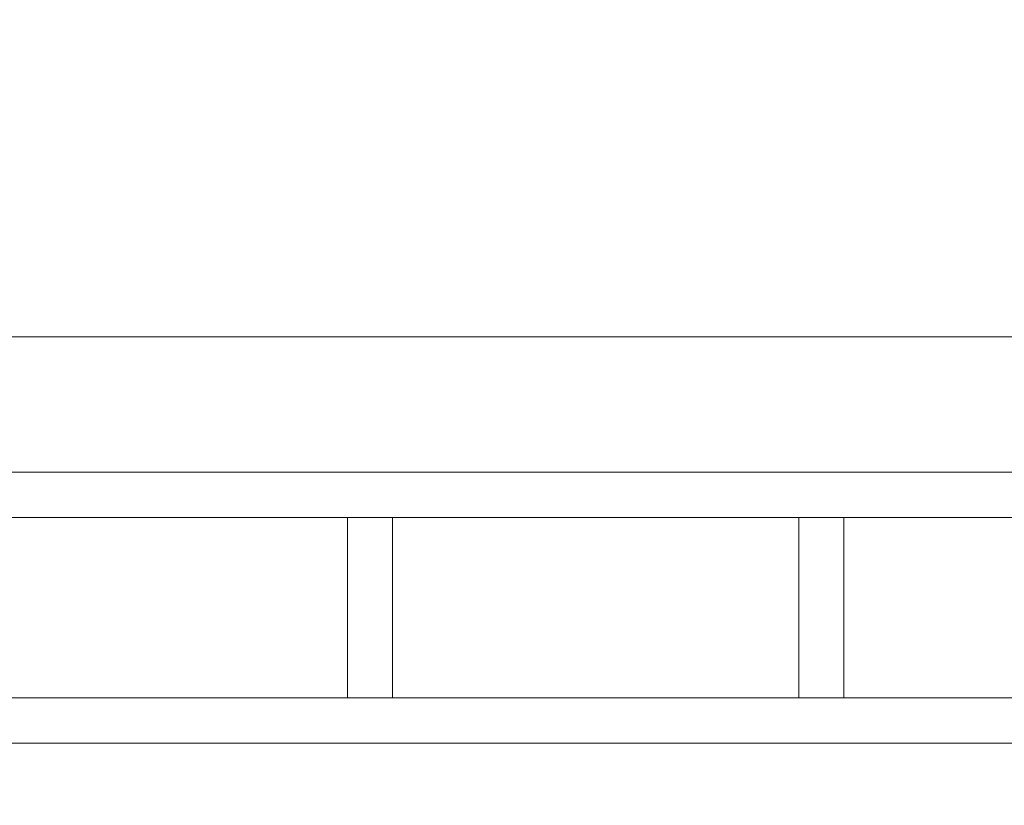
# Model space of a CAD drawing. Header units: millimetres. Extents: x 53458 to 260960, y -123310 to -87533.
# Tile 184 of 256: x 77677 to 77896, y -118981 to -118807. Entities that reach past the tile are written whole.
import ezdxf

# ---------------------------------------------------------------- set-up
doc = ezdxf.new("R2010")
doc.units = ezdxf.units.MM
doc.header["$MEASUREMENT"] = 0
for name, color, linetype in [('Nowe_A-Balkony', 7, 'Continuous'), ('Nowe_A-Balustrady', 7, 'Continuous'), ('Nowe_A-Wymiary-Wewnętrzne', 7, 'Continuous'), ('Nowe_A-Wymiary-Zewnętrzne', 7, 'Continuous')]:
    doc.layers.add(name, color=color, linetype=linetype)
for name, color, linetype, lineweight in [('Nowe_A-Balkony_Nr_pióra__89', 7, 'Continuous', 13), ('Nowe_A-Balustrady_Nr_pióra__11', 7, 'Continuous', 13), ('Nowe_A-Balustrady_Nr_pióra__91', 7, 'Continuous', 13), ('Nowe_A-Wymiary-Wewnętrzne_Nr_pióra__46', 5, 'Continuous', 15), ('Nowe_A-Wymiary-Zewnętrzne_Nr_pióra__46', 5, 'Continuous', 15)]:
    doc.layers.add(name, color=color, linetype=linetype, lineweight=lineweight)
for name, color, linetype, lineweight, true_color in [('Nowe_A-Wymiary-Wewnętrzne_Nr_pióra__45', 7, 'Continuous', 15, 0x40a5ff), ('Nowe_A-Wymiary-Wewnętrzne_Nr_pióra__85', 7, 'Continuous', 13, 0x80c2ff), ('Nowe_A-Wymiary-Zewnętrzne_Nr_pióra__45', 7, 'Continuous', 15, 0x40a5ff), ('Nowe_A-Wymiary-Zewnętrzne_Nr_pióra__85', 7, 'Continuous', 13, 0x80c2ff)]:
    doc.layers.add(name, color=color, linetype=linetype, lineweight=lineweight, true_color=true_color)
doc.styles.add('STYL_AUTOMATYCZNY_2', font='arial.ttf')
doc.dimstyles.new('STYL_AUTOMATYCZNY__1', dxfattribs={"dimtxt": 125, "dimasz": 47.5, "dimexe": 0.18, "dimexo": 20, "dimgap": 0, "dimtad": 1, "dimtih": 1, "dimtoh": 1, "dimdec": 1, "dimlfac": 0.1, "dimzin": 0, "dimdsep": 46, "dimtxsty": 'STYL_AUTOMATYCZNY_2', "dimblk": 'ARROWHEAD_11', "dimblk1": 'ARROWHEAD_11', "dimblk2": 'ARROWHEAD_11', "dimcen": 0.09, "dimclrd": 256, "dimclre": 256, "dimclrt": 5, "dimadec": 1, "dimazin": 0, "dimtfac": 1, "dimtdec": 4, "dimtmove": 0, "dimatfit": 3, "dimfxl": 0, "dimtolj": 1, "dimtzin": 0, "dimarcsym": 0})
doc.dimstyles.new('STYL_AUTOMATYCZNY__2', dxfattribs={"dimtxt": 125, "dimasz": 47.5, "dimexe": 0.18, "dimexo": 20, "dimgap": 0, "dimtad": 1, "dimdec": 1, "dimlfac": 0.1, "dimzin": 0, "dimdsep": 46, "dimtxsty": 'STYL_AUTOMATYCZNY_2', "dimblk": 'ARROWHEAD_11', "dimblk1": 'ARROWHEAD_11', "dimblk2": 'ARROWHEAD_11', "dimcen": 0.09, "dimclrd": 256, "dimclre": 256, "dimclrt": 5, "dimadec": 1, "dimazin": 0, "dimtfac": 1, "dimtdec": 4, "dimtmove": 0, "dimatfit": 3, "dimfxl": 0, "dimtolj": 1, "dimtzin": 0, "dimarcsym": 0})

# ---------------------------------------------------------------- blocks, each defined once
blk = doc.blocks.new('Strop_2', base_point=(91030.07224493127, -117167.597843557))
at = {"layer": 'Nowe_A-Balkony_Nr_pióra__89', "color": 7, "linetype": 'Continuous', "lineweight": 13, "flags": 128}
blk.add_lwpolyline([(91030.07224493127, -117167.597843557), (91030.07224493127, -118877.597758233), (64980.07224493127, -118877.597758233), (64980.07224493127, -117167.597843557)], close=True, dxfattribs=at)
blk = doc.blocks.new('Balustrada_1')
at = {"layer": 'Nowe_A-Balustrady_Nr_pióra__11', "color": 7, "linetype": 'Continuous', "lineweight": 13, "flags": 128}
for points in [[(77760.07224493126, -118957.5979270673), (77760.07224493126, -118917.5979270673), (77750.07224493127, -118917.5979270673), (77750.07224493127, -118957.5979270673)], [(77860.07224493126, -118957.5979270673), (77860.07224493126, -118917.5979270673), (77850.07224493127, -118917.5979270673), (77850.07224493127, -118957.5979270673)]]:
    blk.add_lwpolyline(points, close=True, dxfattribs=at)
at = {"layer": 'Nowe_A-Balustrady_Nr_pióra__91', "color": 7, "linetype": 'Continuous', "lineweight": 13, "flags": 128}
for points in [[(90720.07224493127, -118967.5979270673), (90720.07224493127, -118907.5979270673), (65290.07224493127, -118907.5979270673), (65290.07224493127, -118967.5979270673)], [(90720.07224493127, -118957.5979270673), (90720.07224493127, -118917.5979270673), (65290.07224493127, -118917.5979270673), (65290.07224493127, -118957.5979270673)]]:
    blk.add_lwpolyline(points, close=True, dxfattribs=at)
blk = doc.blocks.new('*D627')
at = {"layer": 'Nowe_A-Wymiary-Zewnętrzne_Nr_pióra__45', "linetype": 'Continuous', "lineweight": 15, "true_color": 0x40a5ff}
for points in [[(93176.56112434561, -117377.597843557), (93177.5126303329, -117382.3813864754), (93180.22228949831, -117386.4366784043), (93184.27758142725, -117389.1463375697), (93189.06112434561, -117390.097843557), (93193.84466726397, -117389.1463375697), (93197.8999591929, -117386.4366784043), (93200.60961835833, -117382.3813864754), (93201.56112434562, -117377.597843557), (93200.60961835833, -117372.8143006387), (93197.8999591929, -117368.7590087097), (93193.84466726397, -117366.0493495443), (93189.06112434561, -117365.097843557), (93184.27758142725, -117366.0493495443), (93180.22228949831, -117368.7590087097), (93177.5126303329, -117372.8143006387)], [(93176.56112434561, -118877.5979270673), (93177.5126303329, -118882.3814699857), (93180.22228949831, -118886.4367619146), (93184.27758142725, -118889.14642108), (93189.06112434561, -118890.0979270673), (93193.84466726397, -118889.14642108), (93197.8999591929, -118886.4367619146), (93200.60961835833, -118882.3814699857), (93201.56112434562, -118877.5979270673), (93200.60961835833, -118872.814384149), (93197.8999591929, -118868.75909222), (93193.84466726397, -118866.0494330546), (93189.06112434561, -118865.0979270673), (93184.27758142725, -118866.0494330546), (93180.22228949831, -118868.75909222), (93177.5126303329, -118872.814384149)]]:
    blk.add_hatch(color=161, dxfattribs=at).paths.add_polyline_path(points)
at = {"layer": 'Nowe_A-Wymiary-Zewnętrzne_Nr_pióra__45', "color": 161, "linetype": 'Continuous', "lineweight": 15, "true_color": 0x40a5ff}
for centre in [(93189.06112434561, -117377.597843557), (93189.06112434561, -118877.5979270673)]:
    blk.add_circle(centre, 12.5, dxfattribs=at)
at = {"layer": 'Nowe_A-Wymiary-Zewnętrzne_Nr_pióra__85', "color": 151, "linetype": 'Continuous', "lineweight": 13, "true_color": 0x80c2ff}
for p, q in [((93176.56112434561, -117377.597843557), (93142.18612434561, -117377.597843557)), ((93235.93612434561, -117377.597843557), (93201.56112434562, -117377.597843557)), ((93189.06112434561, -118865.0979270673), (93189.06112434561, -117390.097843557)), ((93176.56112434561, -118877.5979270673), (93142.18612434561, -118877.5979270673)), ((93235.93612434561, -118877.5979270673), (93201.56112434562, -118877.5979270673)), ((93189.06112434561, -118902.5979270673), (93189.06112434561, -118890.0979270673))]:
    blk.add_line(p, q, dxfattribs=at)
at = {"layer": 'Nowe_A-Wymiary-Zewnętrzne_Nr_pióra__46', "color": 5, "lineweight": 15, "char_height": 125, "attachment_point": 7, "rotation": 90, "style": 'STYL_AUTOMATYCZNY_2'}
for s, insert in [('\\A1;{\\pql;\\fArial|b0|i0|c238|p0;\\W1.000000;33,5}', (93164.06112434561, -117723.7478400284)), ('\\A1;{\\pql;\\fArial|b0|i0|c238|p0;\\W1.000000;150,0}', (93164.06112434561, -118508.9178937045))]:
    blk.add_mtext(s, dxfattribs=dict(at, insert=insert))
blk = doc.blocks.new('ARROWHEAD_11')
at = {"color": 0, "linetype": 'Continuous', "lineweight": 0}
blk.add_line((0, 0), (-1, 0), dxfattribs=at)
at = {"color": 0, "linetype": 'Continuous', "lineweight": 0, "const_width": 0.25, "flags": 128}
blk.add_lwpolyline([(-0.125, 0, 1), (0.125, 0, 1)], format="xyb", close=True, dxfattribs=at)
blk = doc.blocks.new('*D653')
at = {"layer": 'Nowe_A-Wymiary-Zewnętrzne_Nr_pióra__45', "linetype": 'Continuous', "lineweight": 15, "true_color": 0x40a5ff}
for points in [[(71992.57224493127, -120280.83360366), (71993.52375091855, -120285.6171465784), (71996.23341008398, -120289.6724385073), (72000.28870201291, -120292.3820976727), (72005.07224493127, -120293.33360366), (72009.85578784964, -120292.3820976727), (72013.91107977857, -120289.6724385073), (72016.62073894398, -120285.6171465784), (72017.57224493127, -120280.83360366), (72016.62073894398, -120276.0500607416), (72013.91107977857, -120271.9947688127), (72009.85578784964, -120269.2851096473), (72005.07224493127, -120268.33360366), (72000.28870201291, -120269.2851096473), (71996.23341008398, -120271.9947688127), (71993.52375091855, -120276.0500607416)], [(77992.57224493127, -120280.83360366), (77993.52375091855, -120285.6171465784), (77996.23341008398, -120289.6724385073), (78000.28870201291, -120292.3820976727), (78005.07224493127, -120293.33360366), (78009.85578784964, -120292.3820976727), (78013.91107977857, -120289.6724385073), (78016.62073894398, -120285.6171465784), (78017.57224493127, -120280.83360366), (78016.62073894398, -120276.0500607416), (78013.91107977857, -120271.9947688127), (78009.85578784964, -120269.2851096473), (78005.07224493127, -120268.33360366), (78000.28870201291, -120269.2851096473), (77996.23341008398, -120271.9947688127), (77993.52375091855, -120276.0500607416)]]:
    blk.add_hatch(color=161, dxfattribs=at).paths.add_polyline_path(points)
at = {"layer": 'Nowe_A-Wymiary-Zewnętrzne_Nr_pióra__45', "color": 161, "linetype": 'Continuous', "lineweight": 15, "true_color": 0x40a5ff}
for centre in [(72005.07224493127, -120280.83360366), (78005.07224493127, -120280.83360366)]:
    blk.add_circle(centre, 12.5, dxfattribs=at)
at = {"layer": 'Nowe_A-Wymiary-Zewnętrzne_Nr_pióra__85', "color": 151, "linetype": 'Continuous', "lineweight": 13, "true_color": 0x80c2ff}
for p, q in [((72005.07224493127, -120268.33360366), (72005.07224493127, -120233.95860366)), ((78005.07224493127, -120268.33360366), (78005.07224493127, -120233.95860366)), ((72017.57224493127, -120280.83360366), (77992.57224493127, -120280.83360366)), ((72005.07224493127, -120327.70860366), (72005.07224493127, -120293.33360366)), ((78005.07224493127, -120327.70860366), (78005.07224493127, -120293.33360366))]:
    blk.add_line(p, q, dxfattribs=at)
at = {"layer": 'Nowe_A-Wymiary-Zewnętrzne_Nr_pióra__46', "color": 5, "lineweight": 15, "insert": (74790.57723301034, -120255.83360366), "char_height": 125, "attachment_point": 7, "style": 'STYL_AUTOMATYCZNY_2'}
blk.add_mtext('\\A1;{\\pql;\\fArial|b0|i0|c238|p0;\\W1.000000;600,0}', dxfattribs=at)
blk = doc.blocks.new('*D658')
at = {"layer": 'Nowe_A-Wymiary-Zewnętrzne_Nr_pióra__45', "linetype": 'Continuous', "lineweight": 15, "true_color": 0x40a5ff}
for points in [[(64757.57224493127, -120980.0758241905), (64758.52375091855, -120984.8593671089), (64761.23341008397, -120988.9146590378), (64765.28870201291, -120991.6243182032), (64770.07224493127, -120992.5758241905), (64774.85578784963, -120991.6243182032), (64778.91107977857, -120988.9146590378), (64781.62073894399, -120984.8593671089), (64782.57224493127, -120980.0758241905), (64781.62073894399, -120975.2922812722), (64778.91107977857, -120971.2369893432), (64774.85578784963, -120968.5273301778), (64770.07224493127, -120967.5758241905), (64765.28870201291, -120968.5273301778), (64761.23341008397, -120971.2369893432), (64758.52375091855, -120975.2922812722)], [(91227.57224493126, -120980.0758241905), (91228.52375091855, -120984.8593671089), (91231.23341008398, -120988.9146590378), (91235.28870201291, -120991.6243182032), (91240.07224493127, -120992.5758241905), (91244.85578784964, -120991.6243182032), (91248.91107977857, -120988.9146590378), (91251.62073894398, -120984.8593671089), (91252.57224493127, -120980.0758241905), (91251.62073894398, -120975.2922812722), (91248.91107977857, -120971.2369893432), (91244.85578784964, -120968.5273301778), (91240.07224493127, -120967.5758241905), (91235.28870201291, -120968.5273301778), (91231.23341008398, -120971.2369893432), (91228.52375091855, -120975.2922812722)]]:
    blk.add_hatch(color=161, dxfattribs=at).paths.add_polyline_path(points)
at = {"layer": 'Nowe_A-Wymiary-Zewnętrzne_Nr_pióra__45', "color": 161, "linetype": 'Continuous', "lineweight": 15, "true_color": 0x40a5ff}
for centre in [(64770.07224493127, -120980.0758241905), (91240.07224493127, -120980.0758241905)]:
    blk.add_circle(centre, 12.5, dxfattribs=at)
at = {"layer": 'Nowe_A-Wymiary-Zewnętrzne_Nr_pióra__85', "color": 151, "linetype": 'Continuous', "lineweight": 13, "true_color": 0x80c2ff}
for p, q in [((64770.07224493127, -120967.5758241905), (64770.07224493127, -120933.2008241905)), ((91240.07224493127, -120967.5758241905), (91240.07224493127, -120933.2008241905)), ((64745.07224493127, -120980.0758241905), (64757.57224493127, -120980.0758241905)), ((64782.57224493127, -120980.0758241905), (91227.57224493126, -120980.0758241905)), ((91252.57224493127, -120980.0758241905), (91265.07224493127, -120980.0758241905)), ((64770.07224493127, -121026.9508241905), (64770.07224493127, -120992.5758241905)), ((91240.07224493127, -121026.9508241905), (91240.07224493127, -120992.5758241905))]:
    blk.add_line(p, q, dxfattribs=at)
at = {"layer": 'Nowe_A-Wymiary-Zewnętrzne_Nr_pióra__46', "color": 5, "lineweight": 15, "insert": (77719.09287589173, -120955.0758241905), "char_height": 125, "attachment_point": 7, "style": 'STYL_AUTOMATYCZNY_2'}
blk.add_mtext('\\A1;{\\pql;\\fArial|b0|i0|c238|p0;\\W1.000000;2\xa0647,0}', dxfattribs=at)
blk = doc.blocks.new('*D669')
at = {"layer": 'Nowe_A-Wymiary-Zewnętrzne_Nr_pióra__45', "linetype": 'Continuous', "lineweight": 15, "true_color": 0x40a5ff}
for points in [[(77392.57224493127, -120746.9950840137), (77393.52375091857, -120751.778626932), (77396.23341008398, -120755.833918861), (77400.28870201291, -120758.5435780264), (77405.07224493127, -120759.4950840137), (77409.85578784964, -120758.5435780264), (77413.91107977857, -120755.833918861), (77416.620738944, -120751.778626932), (77417.57224493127, -120746.9950840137), (77416.620738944, -120742.2115410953), (77413.91107977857, -120738.1562491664), (77409.85578784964, -120735.446590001), (77405.07224493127, -120734.4950840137), (77400.28870201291, -120735.446590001), (77396.23341008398, -120738.1562491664), (77393.52375091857, -120742.2115410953)], [(78592.57224493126, -120746.9950840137), (78593.52375091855, -120751.778626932), (78596.23341008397, -120755.833918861), (78600.2887020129, -120758.5435780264), (78605.07224493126, -120759.4950840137), (78609.85578784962, -120758.5435780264), (78613.91107977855, -120755.833918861), (78616.62073894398, -120751.778626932), (78617.57224493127, -120746.9950840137), (78616.62073894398, -120742.2115410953), (78613.91107977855, -120738.1562491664), (78609.85578784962, -120735.446590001), (78605.07224493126, -120734.4950840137), (78600.2887020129, -120735.446590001), (78596.23341008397, -120738.1562491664), (78593.52375091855, -120742.2115410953)]]:
    blk.add_hatch(color=161, dxfattribs=at).paths.add_polyline_path(points)
at = {"layer": 'Nowe_A-Wymiary-Zewnętrzne_Nr_pióra__45', "color": 161, "linetype": 'Continuous', "lineweight": 15, "true_color": 0x40a5ff}
for centre in [(77405.07224493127, -120746.9950840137), (78605.07224493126, -120746.9950840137)]:
    blk.add_circle(centre, 12.5, dxfattribs=at)
at = {"layer": 'Nowe_A-Wymiary-Zewnętrzne_Nr_pióra__85', "color": 151, "linetype": 'Continuous', "lineweight": 13, "true_color": 0x80c2ff}
for p, q in [((77405.07224493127, -120734.4950840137), (77405.07224493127, -120700.1200840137)), ((78605.07224493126, -120734.4950840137), (78605.07224493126, -120700.1200840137)), ((77417.57224493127, -120746.9950840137), (78592.57224493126, -120746.9950840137)), ((77405.07224493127, -120793.8700840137), (77405.07224493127, -120759.4950840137)), ((78605.07224493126, -120793.8700840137), (78605.07224493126, -120759.4950840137))]:
    blk.add_line(p, q, dxfattribs=at)
at = {"layer": 'Nowe_A-Wymiary-Zewnętrzne_Nr_pióra__46', "color": 5, "lineweight": 15, "insert": (77790.57723301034, -120721.9950840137), "char_height": 125, "attachment_point": 7, "style": 'STYL_AUTOMATYCZNY_2'}
blk.add_mtext('\\A1;{\\pql;\\fArial|b0|i0|c238|p0;\\W1.000000;120,0}', dxfattribs=at)
blk = doc.blocks.new('*D683')
at = {"layer": 'Nowe_A-Wymiary-Zewnętrzne_Nr_pióra__45', "linetype": 'Continuous', "lineweight": 15, "true_color": 0x40a5ff}
for points in [[(72127.57224493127, -120513.9143438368), (72128.52375091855, -120518.6978867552), (72131.23341008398, -120522.7531786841), (72135.28870201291, -120525.4628378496), (72140.07224493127, -120526.4143438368), (72144.85578784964, -120525.4628378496), (72148.91107977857, -120522.7531786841), (72151.620738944, -120518.6978867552), (72152.57224493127, -120513.9143438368), (72151.620738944, -120509.1308009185), (72148.91107977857, -120505.0755089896), (72144.85578784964, -120502.3658498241), (72140.07224493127, -120501.4143438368), (72135.28870201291, -120502.3658498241), (72131.23341008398, -120505.0755089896), (72128.52375091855, -120509.1308009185)], [(77857.57224493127, -120513.9143438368), (77858.52375091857, -120518.6978867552), (77861.23341008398, -120522.7531786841), (77865.28870201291, -120525.4628378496), (77870.07224493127, -120526.4143438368), (77874.85578784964, -120525.4628378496), (77878.91107977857, -120522.7531786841), (77881.620738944, -120518.6978867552), (77882.57224493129, -120513.9143438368), (77881.620738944, -120509.1308009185), (77878.91107977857, -120505.0755089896), (77874.85578784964, -120502.3658498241), (77870.07224493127, -120501.4143438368), (77865.28870201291, -120502.3658498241), (77861.23341008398, -120505.0755089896), (77858.52375091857, -120509.1308009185)]]:
    blk.add_hatch(color=161, dxfattribs=at).paths.add_polyline_path(points)
at = {"layer": 'Nowe_A-Wymiary-Zewnętrzne_Nr_pióra__45', "color": 161, "linetype": 'Continuous', "lineweight": 15, "true_color": 0x40a5ff}
for centre in [(72140.07224493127, -120513.9143438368), (77870.07224493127, -120513.9143438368)]:
    blk.add_circle(centre, 12.5, dxfattribs=at)
at = {"layer": 'Nowe_A-Wymiary-Zewnętrzne_Nr_pióra__85', "color": 151, "linetype": 'Continuous', "lineweight": 13, "true_color": 0x80c2ff}
for p, q in [((72140.07224493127, -120501.4143438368), (72140.07224493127, -120467.0393438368)), ((77870.07224493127, -120501.4143438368), (77870.07224493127, -120467.0393438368)), ((72152.57224493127, -120513.9143438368), (77857.57224493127, -120513.9143438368)), ((72140.07224493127, -120560.7893438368), (72140.07224493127, -120526.4143438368)), ((77870.07224493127, -120560.7893438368), (77870.07224493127, -120526.4143438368))]:
    blk.add_line(p, q, dxfattribs=at)
at = {"layer": 'Nowe_A-Wymiary-Zewnętrzne_Nr_pióra__46', "color": 5, "lineweight": 15, "char_height": 125, "attachment_point": 7, "style": 'STYL_AUTOMATYCZNY_2'}
for s, insert in [('\\A1;{\\pql;\\fArial|b0|i0|c238|p0;\\W1.000000;573,0}', (74623.75223653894, -120488.9143438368)), ('\\A1;{\\pql;\\fArial|b0|i0|c238|p0;\\W1.000000;27,0}', (77523.92224845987, -120488.9143438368))]:
    blk.add_mtext(s, dxfattribs=dict(at, insert=insert))
blk = doc.blocks.new('*D684')
at = {"layer": 'Nowe_A-Wymiary-Zewnętrzne_Nr_pióra__45', "linetype": 'Continuous', "lineweight": 15, "true_color": 0x40a5ff}
for points in [[(77857.57224493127, -120513.9143438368), (77858.52375091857, -120518.6978867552), (77861.23341008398, -120522.7531786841), (77865.28870201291, -120525.4628378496), (77870.07224493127, -120526.4143438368), (77874.85578784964, -120525.4628378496), (77878.91107977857, -120522.7531786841), (77881.620738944, -120518.6978867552), (77882.57224493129, -120513.9143438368), (77881.620738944, -120509.1308009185), (77878.91107977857, -120505.0755089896), (77874.85578784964, -120502.3658498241), (77870.07224493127, -120501.4143438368), (77865.28870201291, -120502.3658498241), (77861.23341008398, -120505.0755089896), (77858.52375091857, -120509.1308009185)], [(78127.57224493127, -120513.9143438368), (78128.52375091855, -120518.6978867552), (78131.23341008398, -120522.7531786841), (78135.28870201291, -120525.4628378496), (78140.07224493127, -120526.4143438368), (78144.85578784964, -120525.4628378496), (78148.91107977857, -120522.7531786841), (78151.620738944, -120518.6978867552), (78152.57224493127, -120513.9143438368), (78151.620738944, -120509.1308009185), (78148.91107977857, -120505.0755089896), (78144.85578784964, -120502.3658498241), (78140.07224493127, -120501.4143438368), (78135.28870201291, -120502.3658498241), (78131.23341008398, -120505.0755089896), (78128.52375091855, -120509.1308009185)]]:
    blk.add_hatch(color=161, dxfattribs=at).paths.add_polyline_path(points)
at = {"layer": 'Nowe_A-Wymiary-Zewnętrzne_Nr_pióra__45', "color": 161, "linetype": 'Continuous', "lineweight": 15, "true_color": 0x40a5ff}
for centre in [(77870.07224493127, -120513.9143438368), (78140.07224493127, -120513.9143438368)]:
    blk.add_circle(centre, 12.5, dxfattribs=at)
at = {"layer": 'Nowe_A-Wymiary-Zewnętrzne_Nr_pióra__85', "color": 151, "linetype": 'Continuous', "lineweight": 13, "true_color": 0x80c2ff}
for p, q in [((77870.07224493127, -120501.4143438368), (77870.07224493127, -120467.0393438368)), ((78140.07224493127, -120501.4143438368), (78140.07224493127, -120467.0393438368)), ((77882.57224493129, -120513.9143438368), (78127.57224493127, -120513.9143438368)), ((77870.07224493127, -120560.7893438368), (77870.07224493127, -120526.4143438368)), ((78140.07224493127, -120560.7893438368), (78140.07224493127, -120526.4143438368))]:
    blk.add_line(p, q, dxfattribs=at)
blk = doc.blocks.new('*D702')
at = {"layer": 'Nowe_A-Wymiary-Wewnętrzne_Nr_pióra__45', "linetype": 'Continuous', "lineweight": 15, "true_color": 0x40a5ff}
for points in [[(66010.64599526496, -117377.597843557), (66011.59750125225, -117382.3813864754), (66014.30716041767, -117386.4366784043), (66018.36245234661, -117389.1463375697), (66023.14599526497, -117390.097843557), (66027.92953818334, -117389.1463375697), (66031.98483011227, -117386.4366784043), (66034.69448927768, -117382.3813864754), (66035.64599526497, -117377.597843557), (66034.69448927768, -117372.8143006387), (66031.98483011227, -117368.7590087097), (66027.92953818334, -117366.0493495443), (66023.14599526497, -117365.097843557), (66018.36245234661, -117366.0493495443), (66014.30716041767, -117368.7590087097), (66011.59750125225, -117372.8143006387)], [(66010.64599526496, -118877.5979270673), (66011.59750125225, -118882.3814699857), (66014.30716041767, -118886.4367619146), (66018.36245234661, -118889.14642108), (66023.14599526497, -118890.0979270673), (66027.92953818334, -118889.14642108), (66031.98483011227, -118886.4367619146), (66034.69448927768, -118882.3814699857), (66035.64599526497, -118877.5979270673), (66034.69448927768, -118872.814384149), (66031.98483011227, -118868.75909222), (66027.92953818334, -118866.0494330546), (66023.14599526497, -118865.0979270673), (66018.36245234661, -118866.0494330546), (66014.30716041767, -118868.75909222), (66011.59750125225, -118872.814384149)]]:
    blk.add_hatch(color=161, dxfattribs=at).paths.add_polyline_path(points)
at = {"layer": 'Nowe_A-Wymiary-Wewnętrzne_Nr_pióra__45', "color": 161, "linetype": 'Continuous', "lineweight": 15, "true_color": 0x40a5ff}
for centre in [(66023.14599526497, -117377.597843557), (66023.14599526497, -118877.5979270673)]:
    blk.add_circle(centre, 12.5, dxfattribs=at)
at = {"layer": 'Nowe_A-Wymiary-Wewnętrzne_Nr_pióra__85', "color": 151, "linetype": 'Continuous', "lineweight": 13, "true_color": 0x80c2ff}
for p, q in [((66010.64599526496, -117377.597843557), (65976.27099526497, -117377.597843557)), ((66070.02099526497, -117377.597843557), (66035.64599526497, -117377.597843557)), ((66023.14599526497, -118865.0979270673), (66023.14599526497, -117390.097843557)), ((66010.64599526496, -118877.5979270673), (65976.27099526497, -118877.5979270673)), ((66070.02099526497, -118877.5979270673), (66035.64599526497, -118877.5979270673)), ((66023.14599526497, -118902.5979270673), (66023.14599526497, -118890.0979270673))]:
    blk.add_line(p, q, dxfattribs=at)
at = {"layer": 'Nowe_A-Wymiary-Wewnętrzne_Nr_pióra__46', "color": 5, "lineweight": 15, "insert": (65998.14599526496, -118342.0928972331), "char_height": 125, "attachment_point": 7, "rotation": 90, "style": 'STYL_AUTOMATYCZNY_2'}
blk.add_mtext('\\A1;{\\pql;\\fArial|b0|i0|c238|p0;\\W1.000000;150,0}', dxfattribs=at)
blk = doc.blocks.new('*D714')
at = {"layer": 'Nowe_A-Wymiary-Wewnętrzne_Nr_pióra__45', "linetype": 'Continuous', "lineweight": 15, "true_color": 0x40a5ff}
for points in [[(89974.49849459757, -117377.597843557), (89975.45000058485, -117382.3813864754), (89978.15965975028, -117386.4366784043), (89982.21495167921, -117389.1463375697), (89986.99849459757, -117390.097843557), (89991.78203751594, -117389.1463375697), (89995.83732944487, -117386.4366784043), (89998.54698861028, -117382.3813864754), (89999.49849459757, -117377.597843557), (89998.54698861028, -117372.8143006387), (89995.83732944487, -117368.7590087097), (89991.78203751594, -117366.0493495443), (89986.99849459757, -117365.097843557), (89982.21495167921, -117366.0493495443), (89978.15965975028, -117368.7590087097), (89975.45000058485, -117372.8143006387)], [(89974.49849459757, -118877.5979270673), (89975.45000058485, -118882.3814699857), (89978.15965975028, -118886.4367619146), (89982.21495167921, -118889.14642108), (89986.99849459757, -118890.0979270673), (89991.78203751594, -118889.14642108), (89995.83732944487, -118886.4367619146), (89998.54698861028, -118882.3814699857), (89999.49849459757, -118877.5979270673), (89998.54698861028, -118872.814384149), (89995.83732944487, -118868.75909222), (89991.78203751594, -118866.0494330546), (89986.99849459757, -118865.0979270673), (89982.21495167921, -118866.0494330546), (89978.15965975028, -118868.75909222), (89975.45000058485, -118872.814384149)]]:
    blk.add_hatch(color=161, dxfattribs=at).paths.add_polyline_path(points)
at = {"layer": 'Nowe_A-Wymiary-Wewnętrzne_Nr_pióra__45', "color": 161, "linetype": 'Continuous', "lineweight": 15, "true_color": 0x40a5ff}
for centre in [(89986.99849459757, -117377.597843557), (89986.99849459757, -118877.5979270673)]:
    blk.add_circle(centre, 12.5, dxfattribs=at)
at = {"layer": 'Nowe_A-Wymiary-Wewnętrzne_Nr_pióra__85', "color": 151, "linetype": 'Continuous', "lineweight": 13, "true_color": 0x80c2ff}
for p, q in [((89974.49849459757, -117377.597843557), (89940.12349459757, -117377.597843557)), ((90033.87349459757, -117377.597843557), (89999.49849459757, -117377.597843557)), ((89986.99849459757, -118865.0979270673), (89986.99849459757, -117390.097843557)), ((89974.49849459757, -118877.5979270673), (89940.12349459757, -118877.5979270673)), ((90033.87349459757, -118877.5979270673), (89999.49849459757, -118877.5979270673)), ((89986.99849459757, -118902.5979270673), (89986.99849459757, -118890.0979270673))]:
    blk.add_line(p, q, dxfattribs=at)
at = {"layer": 'Nowe_A-Wymiary-Wewnętrzne_Nr_pióra__46', "color": 5, "lineweight": 15, "insert": (89961.99849459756, -118342.0928972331), "char_height": 125, "attachment_point": 7, "rotation": 90, "style": 'STYL_AUTOMATYCZNY_2'}
blk.add_mtext('\\A1;{\\pql;\\fArial|b0|i0|c238|p0;\\W1.000000;150,0}', dxfattribs=at)

msp = doc.modelspace()

# ---------------------------------------------------------------- block references
at = {"layer": 'Nowe_A-Balkony', "color": 7, "linetype": 'Continuous', "lineweight": 13}
msp.add_blockref('Strop_2', (91030.07224493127, -117167.597843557), dxfattribs=at)
at = {"layer": 'Nowe_A-Balustrady', "color": 7, "linetype": 'Continuous', "lineweight": 13}
msp.add_blockref('Balustrada_1', (0, 0), dxfattribs=at)

# ---------------------------------------------------------------- dimensions: what is measured, and where the dimension line sits
at = {"layer": 'Nowe_A-Wymiary-Wewnętrzne', "color": 151, "linetype": 'Continuous', "lineweight": 13, "true_color": 0x80c2ff}
for base, picture, middle in [((66023.14599526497, -117377.597843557), '*D702', (65935.64599526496, -118132.7060135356)), ((89986.99849459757, -117377.597843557), '*D714', (89899.49849459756, -118132.7060135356))]:
    dim = msp.add_linear_dim(base=base, p1=(65290.07224493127, -118877.5979270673), p2=(78005.07224493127, -117377.597843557), angle=90, dimstyle='STYL_AUTOMATYCZNY__2', dxfattribs=at)
    dim.commit()
    dim.dimension.update_dxf_attribs({"geometry": picture, "text_midpoint": middle, "dimtype": 160, "text_rotation": 90})
at = {"layer": 'Nowe_A-Wymiary-Zewnętrzne', "color": 151, "linetype": 'Continuous', "lineweight": 13, "true_color": 0x80c2ff}
for base, p1, p2, picture, middle in [((78005.07224493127, -120280.83360366), (72005.07224493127, -94582.4787611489), (78005.07224493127, -94582.4787611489), '*D653', (74999.96411670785, -120193.33360366)), ((91240.07224493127, -120980.0758241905), (64770.07224493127, -98707.59789634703), (91240.07224493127, -98707.59784355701), '*D658', (78000.21413458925, -120892.5758241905)), ((77870.07224493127, -120513.9143438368), (72140.07224493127, -113292.5968466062), (77870.07224493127, -113157.5968466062), '*D683', (74833.13912023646, -120426.4143438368)), ((78140.07224493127, -120513.9143438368), (77870.07224493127, -113157.5968466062), (78140.07224493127, -113292.5968466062), '*D684', (77685.74475198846, -120426.4143438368)), ((78605.07224493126, -120746.9950840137), (77405.07224493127, -117052.597843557), (78605.07224493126, -117052.597843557), '*D669', (77999.96411670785, -120659.4950840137))]:
    dim = msp.add_linear_dim(base=base, p1=p1, p2=p2, dimstyle='STYL_AUTOMATYCZNY__1', dxfattribs=at)
    dim.commit()
    dim.dimension.update_dxf_attribs({"geometry": picture, "text_midpoint": middle, "dimtype": 160})
dim = msp.add_linear_dim(base=(93189.06112434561, -117377.597843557), p1=(64920.07224493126, -118877.5979270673), p2=(64770.07224493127, -117377.597843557), angle=90, dimstyle='STYL_AUTOMATYCZNY__2', dxfattribs=at)
dim.commit()
dim.dimension.update_dxf_attribs({"geometry": '*D627', "text_midpoint": (93101.56112434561, -118299.531010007), "dimtype": 160, "text_rotation": 90})

doc.saveas('drawing.dxf')
